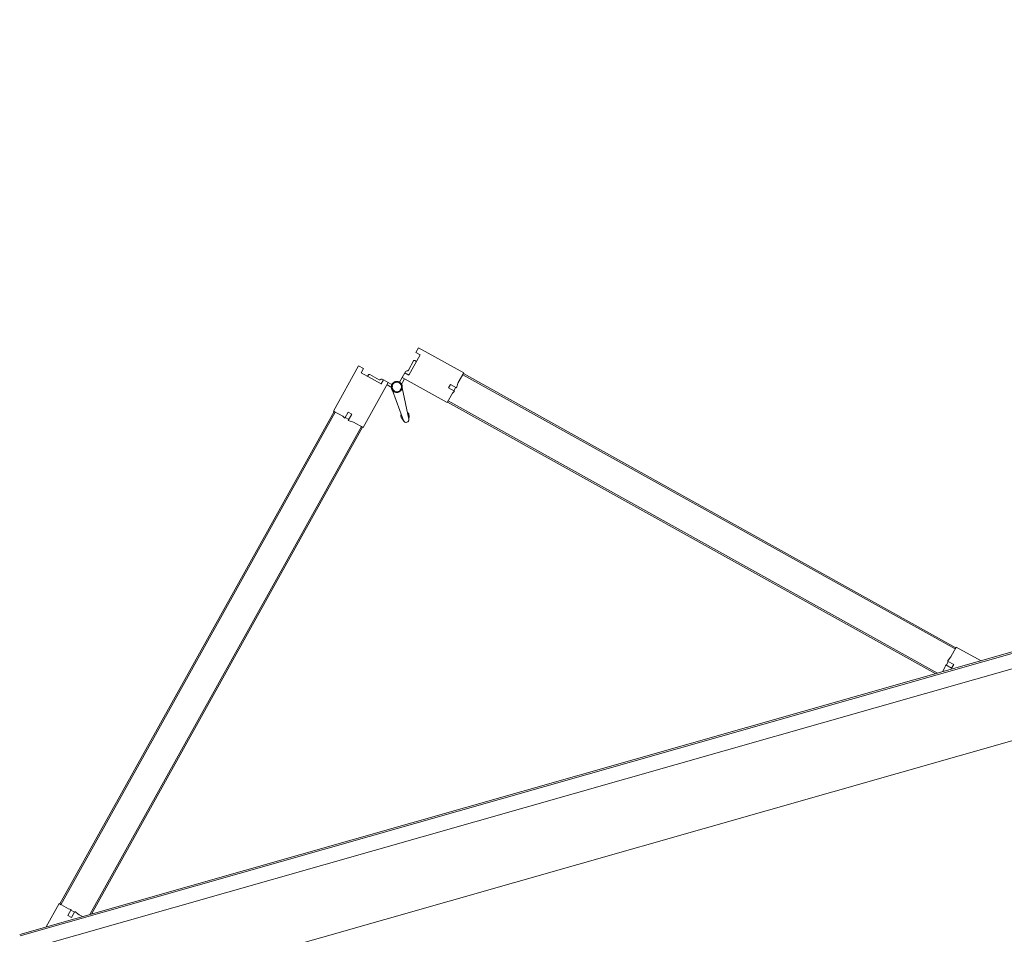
# Model space of a CAD drawing. Header units: millimetres. Extents: x 1512 to 2105, y 794 to 1149.
# Tile 67 of 256: x 1736.71 to 1738.16, y 844.87 to 846.21. Entities that reach past the tile are written whole.
import ezdxf

# ---------------------------------------------------------------- set-up
doc = ezdxf.new("R2010")
doc.units = ezdxf.units.MM
doc.layers.add('A-DOOR', color=31, linetype='Continuous', lineweight=9)

# ---------------------------------------------------------------- blocks, each defined once
blk = doc.blocks.new('5-panel_Bi-fold_external_door_10806 - Type 1-V6-اول')
at = {"layer": 'A-DOOR'}
for p, q in [((-1.6227, 0.7434), (-1.6764, 0.6897)), ((-1.617, 0.7378), (-1.6227, 0.7434)), ((-1.5305, 0.7449), (-1.5362, 0.7393)), ((-1.5362, 0.7393), (-1.5312, 0.7343)), ((-1.4768, 0.6912), (-1.5305, 0.7449)), ((-1.6219, 0.7328), (-1.617, 0.7378)), ((-1.5979, 0.7088), (-1.6219, 0.7328)), ((-1.6124, 0.7268), (-1.6142, 0.7251)), ((-1.6124, 0.7268), (-1.6142, 0.7251)), ((-1.6124, 0.7268), (-1.6142, 0.7251)), ((-1.5992, 0.7157), (-1.6103, 0.7268)), ((-1.5312, 0.7343), (-1.5553, 0.7103)), ((-1.5429, 0.7284), (-1.554, 0.7173)), ((-1.539, 0.7266), (-1.5407, 0.7284)), ((-1.539, 0.7266), (-1.5407, 0.7284)), ((-1.539, 0.7266), (-1.5407, 0.7284)), ((-1.593, 0.7137), (-1.5979, 0.7088)), ((-1.5931, 0.7136), (-1.5946, 0.715)), ((-1.5873, 0.7081), (-1.593, 0.7137)), ((-1.5602, 0.7153), (-1.5659, 0.7096)), ((-1.5659, 0.7096), (-1.5121, 0.6558)), ((-1.5553, 0.7103), (-1.5602, 0.7153)), ((-1.5586, 0.7165), (-1.56, 0.7151)), ((-1.641, 0.6543), (-1.5873, 0.7081)), ((-1.5901, 0.7052), (-1.5858, 0.701)), ((-1.5821, 0.7025), (-1.5875, 0.7079)), ((-1.5657, 0.7094), (-1.5713, 0.7039)), ((-1.5706, 0.7031), (-1.5708, 0.7033)), ((-1.5706, 0.7031), (-1.5708, 0.7033)), ((-1.5706, 0.7031), (-1.5708, 0.7033)), ((-1.5706, 0.7031), (-1.5708, 0.7033)), ((-1.5706, 0.7031), (-1.5708, 0.7033)), ((-1.5706, 0.7031), (-1.5708, 0.7033)), ((-1.5706, 0.7031), (-1.5708, 0.7033)), ((-1.5706, 0.7031), (-1.5708, 0.7033)), ((-1.5706, 0.7031), (-1.5708, 0.7033)), ((-1.5673, 0.7025), (-1.5631, 0.7068)), ((-1.6757, 0.689), (-2.262, 0.1027)), ((-1.6743, 0.6876), (-2.2606, 0.1012)), ((-1.6764, 0.6897), (-1.6652, 0.6785)), ((-1.6757, 0.689), (-1.6743, 0.6876)), ((-1.6632, 0.675), (-1.6561, 0.6821)), ((-1.6561, 0.6821), (-1.6518, 0.6779)), ((-1.5844, 0.695), (-1.5811, 0.648)), ((-1.5731, 0.648), (-1.5698, 0.695)), ((-1.4883, 0.6797), (-1.4768, 0.6912)), ((-1.4789, 0.6891), (-1.4775, 0.6905)), ((-1.4789, 0.6891), (-0.8926, 0.1027)), ((-1.4775, 0.6905), (-0.8912, 0.1042)), ((-1.6652, 0.6785), (-1.6632, 0.675)), ((-1.6624, 0.6757), (-1.6582, 0.6715)), ((-1.6518, 0.6779), (-1.6592, 0.6705)), ((-1.6592, 0.6705), (-1.6526, 0.6659)), ((-1.5121, 0.6558), (-1.501, 0.667)), ((-1.5045, 0.6762), (-1.5003, 0.6804)), ((-1.4974, 0.6691), (-1.5045, 0.6762)), ((-1.501, 0.667), (-1.4974, 0.6691)), ((-1.5003, 0.6804), (-1.493, 0.6731)), ((-1.4982, 0.6698), (-1.4939, 0.6741)), ((-1.493, 0.6731), (-1.4883, 0.6797)), ((-1.6432, 0.6565), (-2.2239, 0.0757)), ((-1.6417, 0.655), (-2.2211, 0.0757)), ((-1.6526, 0.6659), (-1.641, 0.6543)), ((-1.6432, 0.6565), (-1.6417, 0.655)), ((-1.5827, 0.6523), (-1.5809, 0.647)), ((-1.5827, 0.6523), (-1.5811, 0.648)), ((-1.5809, 0.647), (-1.5827, 0.6523)), ((-1.5733, 0.647), (-1.5714, 0.6523)), ((-1.5714, 0.6523), (-1.5733, 0.647)), ((-1.5714, 0.6523), (-1.5731, 0.648)), ((-1.5114, 0.6566), (-1.51, 0.658)), ((-1.5114, 0.6566), (-0.9303, 0.0755)), ((-1.51, 0.658), (-0.9275, 0.0755)), ((-1.5809, 0.647), (-1.581, 0.6474)), ((-1.5733, 0.647), (-1.5732, 0.6474)), ((-2.2627, 0.1034), (-2.2904, 0.0757)), ((-2.2516, 0.0922), (-2.2627, 0.1034)), ((-2.2606, 0.1012), (-2.262, 0.1027)), ((-0.8905, 0.1049), (-0.902, 0.0933)), ((-0.8912, 0.1042), (-0.8926, 0.1027)), ((-0.861, 0.0755), (-0.8905, 0.1049)), ((-2.2551, 0.083), (-2.248, 0.0901)), ((-2.248, 0.0901), (-2.2516, 0.0922)), ((-2.2445, 0.0851), (-2.2488, 0.0894)), ((-0.9076, 0.0877), (-0.9118, 0.0835)), ((-0.902, 0.0933), (-0.9086, 0.0887)), ((-0.9086, 0.0887), (-0.9012, 0.0814)), ((2.581, 0.0759), (-2.331, 0.0759)), ((2.581, 0.0737), (-2.331, 0.0737)), ((-2.2509, 0.0788), (-2.2551, 0.083)), ((-2.2435, 0.0861), (-2.2509, 0.0788)), ((-2.2389, 0.0796), (-2.2435, 0.0861)), ((-2.2351, 0.0757), (-2.2389, 0.0796)), ((-0.9147, 0.0807), (-0.9199, 0.0755)), ((-0.9126, 0.0842), (-0.9147, 0.0807)), ((-0.9055, 0.0771), (-0.9126, 0.0842)), ((-0.9012, 0.0814), (-0.9055, 0.0771)), ((-2.331, 0.0516), (2.581, 0.0516)), ((-2.331, -0.05), (2.581, -0.05))]:
    blk.add_line(p, q, dxfattribs=at)
at = {"layer": 'A-DOOR', "flags": 128}
for points in [[(-1.5771, 0.7063), (-1.5774, 0.7063), (-1.5777, 0.7063), (-1.578, 0.7063), (-1.5784, 0.7062), (-1.5787, 0.7062), (-1.579, 0.7061), (-1.5793, 0.706), (-1.5796, 0.7059), (-1.5799, 0.7058), (-1.5802, 0.7057), (-1.5805, 0.7056), (-1.5808, 0.7054), (-1.5811, 0.7053), (-1.5813, 0.7051), (-1.5816, 0.7049), (-1.5819, 0.7048), (-1.5821, 0.7046), (-1.5824, 0.7044), (-1.5826, 0.7041), (-1.5828, 0.7039), (-1.583, 0.7037), (-1.5832, 0.7034), (-1.5834, 0.7032), (-1.5836, 0.7029), (-1.5838, 0.7027), (-1.584, 0.7024), (-1.5841, 0.7021), (-1.5843, 0.7018), (-1.5844, 0.7015), (-1.5845, 0.7012), (-1.5846, 0.7009), (-1.5847, 0.7006), (-1.5848, 0.7003), (-1.5849, 0.7), (-1.585, 0.6997), (-1.585, 0.6994), (-1.585, 0.6991), (-1.5851, 0.6987), (-1.5851, 0.6984), (-1.5851, 0.6981), (-1.5851, 0.6978), (-1.585, 0.6975), (-1.585, 0.6972), (-1.5849, 0.6968), (-1.5849, 0.6965), (-1.5848, 0.6962), (-1.5847, 0.6959), (-1.5846, 0.6956), (-1.5845, 0.6953), (-1.5844, 0.695), (-1.5842, 0.6947), (-1.5841, 0.6944), (-1.5839, 0.6942), (-1.5837, 0.6939), (-1.5836, 0.6936), (-1.5834, 0.6934), (-1.5832, 0.6931), (-1.5829, 0.6929), (-1.5827, 0.6927), (-1.5825, 0.6924), (-1.5822, 0.6922), (-1.582, 0.692), (-1.5817, 0.6918), (-1.5815, 0.6917), (-1.5812, 0.6915), (-1.5809, 0.6913), (-1.5806, 0.6912), (-1.5804, 0.691), (-1.5801, 0.6909), (-1.5798, 0.6908), (-1.5795, 0.6907), (-1.5792, 0.6906), (-1.5788, 0.6905), (-1.5785, 0.6905), (-1.5782, 0.6904), (-1.5779, 0.6904), (-1.5776, 0.6904), (-1.5773, 0.6903), (-1.5771, 0.6903)], [(-1.5846, 0.7009), (-1.5847, 0.7006), (-1.5848, 0.7003), (-1.5849, 0.7), (-1.585, 0.6997), (-1.585, 0.6994), (-1.585, 0.6991), (-1.5851, 0.6987), (-1.5851, 0.6984), (-1.5851, 0.6981), (-1.5851, 0.6978), (-1.585, 0.6975), (-1.585, 0.6972), (-1.5849, 0.6968), (-1.5849, 0.6965), (-1.5848, 0.6962), (-1.5847, 0.6959), (-1.5846, 0.6956), (-1.5845, 0.6953)], [(-1.5846, 0.7009), (-1.5847, 0.7006), (-1.5848, 0.7003), (-1.5849, 0.7), (-1.585, 0.6997), (-1.585, 0.6994), (-1.585, 0.6991), (-1.5851, 0.6987), (-1.5851, 0.6984), (-1.5851, 0.6981), (-1.5851, 0.6978), (-1.585, 0.6975), (-1.585, 0.6972), (-1.5849, 0.6968), (-1.5849, 0.6965), (-1.5848, 0.6962), (-1.5847, 0.6959), (-1.5846, 0.6956), (-1.5845, 0.6953)], [(-1.5846, 0.7009), (-1.5847, 0.7006), (-1.5848, 0.7003), (-1.5849, 0.7), (-1.585, 0.6997), (-1.585, 0.6994), (-1.585, 0.6991), (-1.5851, 0.6987), (-1.5851, 0.6984), (-1.5851, 0.6981), (-1.5851, 0.6978), (-1.585, 0.6975), (-1.585, 0.6972), (-1.5849, 0.6968), (-1.5849, 0.6965), (-1.5848, 0.6962), (-1.5847, 0.6959), (-1.5846, 0.6956), (-1.5845, 0.6953)], [(-1.5846, 0.7009), (-1.5847, 0.7006), (-1.5848, 0.7003), (-1.5849, 0.7), (-1.585, 0.6997), (-1.585, 0.6994), (-1.585, 0.6991), (-1.5851, 0.6987), (-1.5851, 0.6984), (-1.5851, 0.6981), (-1.5851, 0.6978), (-1.585, 0.6975), (-1.585, 0.6972), (-1.5849, 0.6968), (-1.5849, 0.6965), (-1.5848, 0.6962), (-1.5847, 0.6959), (-1.5846, 0.6956), (-1.5845, 0.6953)], [(-1.5846, 0.7009), (-1.5847, 0.7006), (-1.5848, 0.7003), (-1.5849, 0.7), (-1.585, 0.6997), (-1.585, 0.6994), (-1.585, 0.6991), (-1.5851, 0.6987), (-1.5851, 0.6984), (-1.5851, 0.6981), (-1.5851, 0.6978), (-1.585, 0.6975), (-1.585, 0.6972), (-1.5849, 0.6968), (-1.5849, 0.6965), (-1.5848, 0.6962), (-1.5847, 0.6959), (-1.5846, 0.6956), (-1.5845, 0.6953)], [(-1.5846, 0.7009), (-1.5847, 0.7006), (-1.5848, 0.7003), (-1.5849, 0.7), (-1.585, 0.6997), (-1.585, 0.6994), (-1.585, 0.6991), (-1.5851, 0.6987), (-1.5851, 0.6984), (-1.5851, 0.6981), (-1.5851, 0.6978), (-1.585, 0.6975), (-1.585, 0.6972), (-1.5849, 0.6968), (-1.5849, 0.6965), (-1.5848, 0.6962), (-1.5847, 0.6959), (-1.5846, 0.6956), (-1.5845, 0.6953), (-1.5844, 0.695), (-1.5842, 0.6947), (-1.5841, 0.6944), (-1.5839, 0.6942), (-1.5837, 0.6939), (-1.5836, 0.6936), (-1.5834, 0.6934), (-1.5832, 0.6931), (-1.5829, 0.6929), (-1.5827, 0.6927), (-1.5825, 0.6924), (-1.5822, 0.6922), (-1.582, 0.692), (-1.5817, 0.6918), (-1.5815, 0.6917), (-1.5812, 0.6915), (-1.5809, 0.6913), (-1.5806, 0.6912), (-1.5804, 0.691), (-1.5801, 0.6909), (-1.5798, 0.6908), (-1.5795, 0.6907), (-1.5792, 0.6906), (-1.5788, 0.6905), (-1.5785, 0.6905), (-1.5782, 0.6904), (-1.5779, 0.6904), (-1.5776, 0.6904), (-1.5773, 0.6903), (-1.5771, 0.6903)], [(-1.5846, 0.7009), (-1.5847, 0.7006), (-1.5848, 0.7003), (-1.5849, 0.7), (-1.585, 0.6997), (-1.585, 0.6994), (-1.585, 0.6991), (-1.5851, 0.6987), (-1.5851, 0.6984), (-1.5851, 0.6981), (-1.5851, 0.6978), (-1.585, 0.6975), (-1.585, 0.6972), (-1.5849, 0.6968), (-1.5849, 0.6965), (-1.5848, 0.6962), (-1.5847, 0.6959), (-1.5846, 0.6956), (-1.5845, 0.6953), (-1.5844, 0.695), (-1.5842, 0.6947), (-1.5841, 0.6944), (-1.5839, 0.6942), (-1.5837, 0.6939), (-1.5836, 0.6936), (-1.5834, 0.6934), (-1.5832, 0.6931), (-1.5829, 0.6929), (-1.5827, 0.6927), (-1.5825, 0.6924), (-1.5822, 0.6922), (-1.582, 0.692), (-1.5817, 0.6918), (-1.5815, 0.6917), (-1.5812, 0.6915), (-1.5809, 0.6913), (-1.5806, 0.6912), (-1.5804, 0.691), (-1.5801, 0.6909), (-1.5798, 0.6908), (-1.5795, 0.6907), (-1.5792, 0.6906), (-1.5788, 0.6905), (-1.5785, 0.6905), (-1.5782, 0.6904), (-1.5779, 0.6904), (-1.5776, 0.6904), (-1.5773, 0.6903), (-1.5771, 0.6903)], [(-1.5846, 0.7009), (-1.5847, 0.7006), (-1.5848, 0.7003), (-1.5849, 0.7), (-1.585, 0.6997), (-1.585, 0.6994), (-1.585, 0.6991), (-1.5851, 0.6987), (-1.5851, 0.6984), (-1.5851, 0.6981), (-1.5851, 0.6978), (-1.585, 0.6975), (-1.585, 0.6972), (-1.5849, 0.6968), (-1.5849, 0.6965), (-1.5848, 0.6962), (-1.5847, 0.6959), (-1.5846, 0.6956), (-1.5845, 0.6953), (-1.5844, 0.695), (-1.5842, 0.6947), (-1.5841, 0.6944), (-1.5839, 0.6942), (-1.5837, 0.6939), (-1.5836, 0.6936), (-1.5834, 0.6934), (-1.5832, 0.6931), (-1.5829, 0.6929), (-1.5827, 0.6927), (-1.5825, 0.6924), (-1.5822, 0.6922), (-1.582, 0.692), (-1.5817, 0.6918), (-1.5815, 0.6917), (-1.5812, 0.6915), (-1.5809, 0.6913), (-1.5806, 0.6912), (-1.5804, 0.691), (-1.5801, 0.6909), (-1.5798, 0.6908), (-1.5795, 0.6907), (-1.5792, 0.6906), (-1.5788, 0.6905), (-1.5785, 0.6905), (-1.5782, 0.6904), (-1.5779, 0.6904), (-1.5776, 0.6904), (-1.5773, 0.6903), (-1.5771, 0.6903)], [(-1.5846, 0.7009), (-1.5847, 0.7006), (-1.5848, 0.7003), (-1.5849, 0.7), (-1.585, 0.6997), (-1.585, 0.6994), (-1.585, 0.6991), (-1.5851, 0.6987), (-1.5851, 0.6984), (-1.5851, 0.6981), (-1.5851, 0.6978), (-1.585, 0.6975), (-1.585, 0.6972), (-1.5849, 0.6968), (-1.5849, 0.6965), (-1.5848, 0.6962), (-1.5847, 0.6959), (-1.5846, 0.6956), (-1.5845, 0.6953), (-1.5844, 0.695), (-1.5842, 0.6947), (-1.5841, 0.6944), (-1.5839, 0.6942), (-1.5837, 0.6939), (-1.5836, 0.6936), (-1.5834, 0.6934), (-1.5832, 0.6931), (-1.5829, 0.6929), (-1.5827, 0.6927), (-1.5825, 0.6924), (-1.5822, 0.6922), (-1.582, 0.692), (-1.5817, 0.6918), (-1.5815, 0.6917), (-1.5812, 0.6915), (-1.5809, 0.6913), (-1.5806, 0.6912), (-1.5804, 0.691), (-1.5801, 0.6909), (-1.5798, 0.6908), (-1.5795, 0.6907), (-1.5792, 0.6906), (-1.5788, 0.6905), (-1.5785, 0.6905), (-1.5782, 0.6904), (-1.5779, 0.6904), (-1.5776, 0.6904), (-1.5773, 0.6903), (-1.5771, 0.6903)], [(-1.5846, 0.7009), (-1.5847, 0.7006), (-1.5848, 0.7003), (-1.5849, 0.7), (-1.585, 0.6997), (-1.585, 0.6994), (-1.585, 0.6991), (-1.5851, 0.6987), (-1.5851, 0.6984), (-1.5851, 0.6981), (-1.5851, 0.6978), (-1.585, 0.6975), (-1.585, 0.6972), (-1.5849, 0.6968), (-1.5849, 0.6965), (-1.5848, 0.6962), (-1.5847, 0.6959), (-1.5846, 0.6956), (-1.5845, 0.6953)], [(-1.5846, 0.7009), (-1.5847, 0.7006), (-1.5848, 0.7003), (-1.5849, 0.7), (-1.585, 0.6997), (-1.585, 0.6994), (-1.585, 0.6991), (-1.5851, 0.6987), (-1.5851, 0.6984), (-1.5851, 0.6981), (-1.5851, 0.6978), (-1.585, 0.6975), (-1.585, 0.6972), (-1.5849, 0.6968), (-1.5849, 0.6965), (-1.5848, 0.6962), (-1.5847, 0.6959), (-1.5846, 0.6956), (-1.5845, 0.6953)], [(-1.5846, 0.7009), (-1.5847, 0.7006), (-1.5848, 0.7003), (-1.5849, 0.7), (-1.585, 0.6997), (-1.585, 0.6994), (-1.585, 0.6991), (-1.5851, 0.6987), (-1.5851, 0.6984), (-1.5851, 0.6981), (-1.5851, 0.6978), (-1.585, 0.6975), (-1.585, 0.6972), (-1.5849, 0.6968), (-1.5849, 0.6965), (-1.5848, 0.6962), (-1.5847, 0.6959), (-1.5846, 0.6956), (-1.5845, 0.6953)], [(-1.5846, 0.7009), (-1.5847, 0.7006), (-1.5848, 0.7003), (-1.5849, 0.7), (-1.585, 0.6997), (-1.585, 0.6994), (-1.585, 0.6991), (-1.5851, 0.6987), (-1.5851, 0.6984), (-1.5851, 0.6981), (-1.5851, 0.6978), (-1.585, 0.6975), (-1.585, 0.6972), (-1.5849, 0.6968), (-1.5849, 0.6965), (-1.5848, 0.6962), (-1.5847, 0.6959), (-1.5846, 0.6956), (-1.5845, 0.6953)], [(-1.5774, 0.7063), (-1.5777, 0.7063), (-1.578, 0.7063), (-1.5784, 0.7062), (-1.5787, 0.7062), (-1.579, 0.7061), (-1.5793, 0.706), (-1.5796, 0.7059), (-1.5799, 0.7058), (-1.5802, 0.7057), (-1.5805, 0.7056), (-1.5808, 0.7054), (-1.5811, 0.7053), (-1.5813, 0.7051), (-1.5816, 0.7049), (-1.5819, 0.7048), (-1.5821, 0.7046), (-1.5824, 0.7044), (-1.5826, 0.7041), (-1.5828, 0.7039), (-1.583, 0.7037)], [(-1.5774, 0.7063), (-1.5777, 0.7063), (-1.578, 0.7063), (-1.5784, 0.7062), (-1.5787, 0.7062), (-1.579, 0.7061), (-1.5793, 0.706), (-1.5796, 0.7059), (-1.5799, 0.7058), (-1.5802, 0.7057), (-1.5805, 0.7056), (-1.5808, 0.7054), (-1.5811, 0.7053), (-1.5813, 0.7051), (-1.5816, 0.7049), (-1.5819, 0.7048), (-1.5821, 0.7046), (-1.5824, 0.7044), (-1.5826, 0.7041), (-1.5828, 0.7039), (-1.583, 0.7037)], [(-1.5774, 0.7063), (-1.5777, 0.7063), (-1.578, 0.7063), (-1.5784, 0.7062), (-1.5787, 0.7062), (-1.579, 0.7061), (-1.5793, 0.706), (-1.5796, 0.7059), (-1.5799, 0.7058), (-1.5802, 0.7057), (-1.5805, 0.7056), (-1.5808, 0.7054), (-1.5811, 0.7053), (-1.5813, 0.7051), (-1.5816, 0.7049), (-1.5819, 0.7048), (-1.5821, 0.7046), (-1.5824, 0.7044), (-1.5826, 0.7041), (-1.5828, 0.7039), (-1.583, 0.7037)], [(-1.5774, 0.7063), (-1.5777, 0.7063), (-1.578, 0.7063), (-1.5784, 0.7062), (-1.5787, 0.7062), (-1.579, 0.7061), (-1.5793, 0.706), (-1.5796, 0.7059), (-1.5799, 0.7058), (-1.5802, 0.7057), (-1.5805, 0.7056), (-1.5808, 0.7054), (-1.5811, 0.7053), (-1.5813, 0.7051), (-1.5816, 0.7049), (-1.5819, 0.7048), (-1.5821, 0.7046), (-1.5824, 0.7044), (-1.5826, 0.7041), (-1.5828, 0.7039), (-1.583, 0.7037)], [(-1.5774, 0.7063), (-1.5777, 0.7063), (-1.578, 0.7063), (-1.5784, 0.7062), (-1.5787, 0.7062), (-1.579, 0.7061), (-1.5793, 0.706), (-1.5796, 0.7059), (-1.5799, 0.7058), (-1.5802, 0.7057), (-1.5805, 0.7056), (-1.5808, 0.7054), (-1.5811, 0.7053), (-1.5813, 0.7051), (-1.5816, 0.7049), (-1.5819, 0.7048), (-1.5821, 0.7046), (-1.5824, 0.7044), (-1.5826, 0.7041), (-1.5828, 0.7039), (-1.583, 0.7037)], [(-1.5771, 0.7063), (-1.5774, 0.7063), (-1.5777, 0.7063), (-1.578, 0.7063), (-1.5784, 0.7062), (-1.5787, 0.7062), (-1.579, 0.7061), (-1.5793, 0.706), (-1.5796, 0.7059), (-1.5799, 0.7058), (-1.5802, 0.7057), (-1.5805, 0.7056), (-1.5808, 0.7054), (-1.5811, 0.7053), (-1.5813, 0.7051), (-1.5816, 0.7049), (-1.5819, 0.7048), (-1.5821, 0.7046), (-1.5824, 0.7044), (-1.5826, 0.7041), (-1.5828, 0.7039), (-1.583, 0.7037)], [(-1.5771, 0.7063), (-1.5774, 0.7063), (-1.5777, 0.7063), (-1.578, 0.7063), (-1.5784, 0.7062), (-1.5787, 0.7062), (-1.579, 0.7061), (-1.5793, 0.706), (-1.5796, 0.7059), (-1.5799, 0.7058), (-1.5802, 0.7057), (-1.5805, 0.7056), (-1.5808, 0.7054), (-1.5811, 0.7053), (-1.5813, 0.7051), (-1.5816, 0.7049), (-1.5819, 0.7048), (-1.5821, 0.7046), (-1.5824, 0.7044), (-1.5826, 0.7041), (-1.5828, 0.7039), (-1.583, 0.7037)], [(-1.5771, 0.7063), (-1.5774, 0.7063), (-1.5777, 0.7063), (-1.578, 0.7063), (-1.5784, 0.7062), (-1.5787, 0.7062), (-1.579, 0.7061), (-1.5793, 0.706), (-1.5796, 0.7059), (-1.5799, 0.7058), (-1.5802, 0.7057), (-1.5805, 0.7056), (-1.5808, 0.7054), (-1.5811, 0.7053), (-1.5813, 0.7051), (-1.5816, 0.7049), (-1.5819, 0.7048), (-1.5821, 0.7046), (-1.5824, 0.7044), (-1.5826, 0.7041), (-1.5828, 0.7039), (-1.583, 0.7037)], [(-1.5771, 0.7063), (-1.5774, 0.7063), (-1.5777, 0.7063), (-1.578, 0.7063), (-1.5784, 0.7062), (-1.5787, 0.7062), (-1.579, 0.7061), (-1.5793, 0.706), (-1.5796, 0.7059), (-1.5799, 0.7058), (-1.5802, 0.7057), (-1.5805, 0.7056), (-1.5808, 0.7054), (-1.5811, 0.7053), (-1.5813, 0.7051), (-1.5816, 0.7049), (-1.5819, 0.7048), (-1.5821, 0.7046), (-1.5824, 0.7044), (-1.5826, 0.7041), (-1.5828, 0.7039), (-1.583, 0.7037)], [(-1.5774, 0.7063), (-1.5777, 0.7063), (-1.578, 0.7063), (-1.5784, 0.7062), (-1.5787, 0.7062), (-1.579, 0.7061), (-1.5793, 0.706), (-1.5796, 0.7059), (-1.5799, 0.7058), (-1.5802, 0.7057), (-1.5805, 0.7056), (-1.5808, 0.7054), (-1.5811, 0.7053), (-1.5813, 0.7051), (-1.5816, 0.7049), (-1.5819, 0.7048), (-1.5821, 0.7046), (-1.5824, 0.7044), (-1.5826, 0.7041), (-1.5828, 0.7039), (-1.583, 0.7037)], [(-1.5774, 0.7063), (-1.5777, 0.7063), (-1.578, 0.7063), (-1.5784, 0.7062), (-1.5787, 0.7062), (-1.579, 0.7061), (-1.5793, 0.706), (-1.5796, 0.7059), (-1.5799, 0.7058), (-1.5802, 0.7057), (-1.5805, 0.7056), (-1.5808, 0.7054), (-1.5811, 0.7053), (-1.5813, 0.7051), (-1.5816, 0.7049), (-1.5819, 0.7048), (-1.5821, 0.7046), (-1.5824, 0.7044), (-1.5826, 0.7041), (-1.5828, 0.7039), (-1.583, 0.7037)], [(-1.5774, 0.7063), (-1.5777, 0.7063), (-1.578, 0.7063), (-1.5784, 0.7062), (-1.5787, 0.7062), (-1.579, 0.7061), (-1.5793, 0.706), (-1.5796, 0.7059), (-1.5799, 0.7058), (-1.5802, 0.7057), (-1.5805, 0.7056), (-1.5808, 0.7054), (-1.5811, 0.7053), (-1.5813, 0.7051), (-1.5816, 0.7049), (-1.5819, 0.7048), (-1.5821, 0.7046), (-1.5824, 0.7044), (-1.5826, 0.7041), (-1.5828, 0.7039), (-1.583, 0.7037)], [(-1.5774, 0.7063), (-1.5777, 0.7063), (-1.578, 0.7063), (-1.5784, 0.7062), (-1.5787, 0.7062), (-1.579, 0.7061), (-1.5793, 0.706), (-1.5796, 0.7059), (-1.5799, 0.7058), (-1.5802, 0.7057), (-1.5805, 0.7056), (-1.5808, 0.7054), (-1.5811, 0.7053), (-1.5813, 0.7051), (-1.5816, 0.7049), (-1.5819, 0.7048), (-1.5821, 0.7046), (-1.5824, 0.7044), (-1.5826, 0.7041), (-1.5828, 0.7039), (-1.583, 0.7037)], [(-1.5712, 0.7038), (-1.5714, 0.704), (-1.5717, 0.7042), (-1.5719, 0.7045), (-1.5722, 0.7047), (-1.5724, 0.7048), (-1.5727, 0.705), (-1.573, 0.7052), (-1.5732, 0.7054), (-1.5735, 0.7055), (-1.5738, 0.7056), (-1.5741, 0.7058), (-1.5744, 0.7059), (-1.5747, 0.706), (-1.575, 0.7061), (-1.5753, 0.7061), (-1.5756, 0.7062), (-1.576, 0.7063), (-1.5763, 0.7063), (-1.5766, 0.7063), (-1.5769, 0.7063), (-1.5771, 0.7063)], [(-1.5771, 0.6903), (-1.5768, 0.6903), (-1.5764, 0.6904), (-1.5761, 0.6904), (-1.5758, 0.6904), (-1.5755, 0.6905), (-1.5752, 0.6906), (-1.5749, 0.6907), (-1.5746, 0.6907), (-1.5743, 0.6909), (-1.574, 0.691), (-1.5737, 0.6911), (-1.5734, 0.6912), (-1.5731, 0.6914), (-1.5728, 0.6916), (-1.5726, 0.6917), (-1.5723, 0.6919), (-1.5721, 0.6921), (-1.5718, 0.6923), (-1.5716, 0.6925), (-1.5713, 0.6928), (-1.5711, 0.693), (-1.5709, 0.6932), (-1.5707, 0.6935), (-1.5705, 0.6938), (-1.5704, 0.694), (-1.5702, 0.6943), (-1.57, 0.6946), (-1.5699, 0.6949), (-1.5697, 0.6951), (-1.5696, 0.6954), (-1.5695, 0.6957), (-1.5694, 0.696), (-1.5693, 0.6964), (-1.5693, 0.6967), (-1.5692, 0.697), (-1.5692, 0.6973), (-1.5691, 0.6976), (-1.5691, 0.6979), (-1.5691, 0.6983), (-1.5691, 0.6986), (-1.5691, 0.6989), (-1.5691, 0.6992), (-1.5692, 0.6995), (-1.5692, 0.6998), (-1.5693, 0.7002), (-1.5694, 0.7005), (-1.5695, 0.7008), (-1.5696, 0.7011), (-1.5697, 0.7014), (-1.5698, 0.7017), (-1.5699, 0.702), (-1.5701, 0.7022), (-1.5703, 0.7025), (-1.5704, 0.7028), (-1.5706, 0.7031), (-1.5708, 0.7033), (-1.571, 0.7036), (-1.5712, 0.7038), (-1.5714, 0.704), (-1.5717, 0.7042), (-1.5719, 0.7045), (-1.5722, 0.7047), (-1.5724, 0.7048), (-1.5727, 0.705), (-1.573, 0.7052), (-1.5732, 0.7054), (-1.5735, 0.7055), (-1.5738, 0.7056), (-1.5741, 0.7058), (-1.5744, 0.7059), (-1.5747, 0.706), (-1.575, 0.7061), (-1.5753, 0.7061), (-1.5756, 0.7062), (-1.576, 0.7063), (-1.5763, 0.7063), (-1.5766, 0.7063), (-1.5769, 0.7063), (-1.5771, 0.7063)], [(-1.5712, 0.7038), (-1.5714, 0.704), (-1.5717, 0.7042), (-1.5719, 0.7045), (-1.5722, 0.7047), (-1.5724, 0.7048), (-1.5727, 0.705), (-1.573, 0.7052), (-1.5732, 0.7054), (-1.5735, 0.7055), (-1.5738, 0.7056), (-1.5741, 0.7058), (-1.5744, 0.7059), (-1.5747, 0.706), (-1.575, 0.7061), (-1.5753, 0.7061), (-1.5756, 0.7062), (-1.576, 0.7063), (-1.5763, 0.7063), (-1.5766, 0.7063), (-1.5769, 0.7063), (-1.5771, 0.7063)], [(-1.5712, 0.7038), (-1.5714, 0.704), (-1.5717, 0.7042), (-1.5719, 0.7045), (-1.5722, 0.7047), (-1.5724, 0.7048), (-1.5727, 0.705), (-1.573, 0.7052), (-1.5732, 0.7054), (-1.5735, 0.7055), (-1.5738, 0.7056), (-1.5741, 0.7058), (-1.5744, 0.7059), (-1.5747, 0.706), (-1.575, 0.7061), (-1.5753, 0.7061), (-1.5756, 0.7062), (-1.576, 0.7063), (-1.5763, 0.7063), (-1.5766, 0.7063), (-1.5769, 0.7063), (-1.5771, 0.7063)], [(-1.5712, 0.7038), (-1.5714, 0.704), (-1.5717, 0.7042), (-1.5719, 0.7045), (-1.5722, 0.7047), (-1.5724, 0.7048), (-1.5727, 0.705), (-1.573, 0.7052), (-1.5732, 0.7054), (-1.5735, 0.7055), (-1.5738, 0.7056), (-1.5741, 0.7058), (-1.5744, 0.7059), (-1.5747, 0.706), (-1.575, 0.7061), (-1.5753, 0.7061), (-1.5756, 0.7062), (-1.576, 0.7063), (-1.5763, 0.7063), (-1.5766, 0.7063), (-1.5769, 0.7063), (-1.5771, 0.7063)], [(-1.5771, 0.6903), (-1.5768, 0.6903), (-1.5764, 0.6904), (-1.5761, 0.6904), (-1.5758, 0.6904), (-1.5755, 0.6905), (-1.5752, 0.6906), (-1.5749, 0.6907), (-1.5746, 0.6907), (-1.5743, 0.6909), (-1.574, 0.691), (-1.5737, 0.6911), (-1.5734, 0.6912), (-1.5731, 0.6914), (-1.5728, 0.6916), (-1.5726, 0.6917), (-1.5723, 0.6919), (-1.5721, 0.6921), (-1.5718, 0.6923), (-1.5716, 0.6925), (-1.5713, 0.6928), (-1.5711, 0.693), (-1.5709, 0.6932), (-1.5707, 0.6935), (-1.5705, 0.6938), (-1.5704, 0.694), (-1.5702, 0.6943), (-1.57, 0.6946), (-1.5699, 0.6949), (-1.5697, 0.6951), (-1.5696, 0.6954), (-1.5695, 0.6957), (-1.5694, 0.696), (-1.5693, 0.6964), (-1.5693, 0.6967), (-1.5692, 0.697), (-1.5692, 0.6973), (-1.5691, 0.6976), (-1.5691, 0.6979), (-1.5691, 0.6983), (-1.5691, 0.6986), (-1.5691, 0.6989), (-1.5691, 0.6992), (-1.5692, 0.6995), (-1.5692, 0.6998), (-1.5693, 0.7002), (-1.5694, 0.7005), (-1.5695, 0.7008), (-1.5696, 0.7011), (-1.5697, 0.7014), (-1.5698, 0.7017), (-1.5699, 0.702), (-1.5701, 0.7022), (-1.5703, 0.7025), (-1.5704, 0.7028), (-1.5706, 0.7031), (-1.5708, 0.7033)], [(-1.5771, 0.6903), (-1.5768, 0.6903), (-1.5764, 0.6904), (-1.5761, 0.6904), (-1.5758, 0.6904), (-1.5755, 0.6905), (-1.5752, 0.6906), (-1.5749, 0.6907), (-1.5746, 0.6907), (-1.5743, 0.6909), (-1.574, 0.691), (-1.5737, 0.6911), (-1.5734, 0.6912), (-1.5731, 0.6914), (-1.5728, 0.6916), (-1.5726, 0.6917), (-1.5723, 0.6919), (-1.5721, 0.6921), (-1.5718, 0.6923), (-1.5716, 0.6925), (-1.5713, 0.6928), (-1.5711, 0.693), (-1.5709, 0.6932), (-1.5707, 0.6935), (-1.5705, 0.6938), (-1.5704, 0.694), (-1.5702, 0.6943), (-1.57, 0.6946), (-1.5699, 0.6949), (-1.5697, 0.6951), (-1.5696, 0.6954), (-1.5695, 0.6957), (-1.5694, 0.696), (-1.5693, 0.6964), (-1.5693, 0.6967), (-1.5692, 0.697), (-1.5692, 0.6973), (-1.5691, 0.6976), (-1.5691, 0.6979), (-1.5691, 0.6983), (-1.5691, 0.6986), (-1.5691, 0.6989), (-1.5691, 0.6992), (-1.5692, 0.6995), (-1.5692, 0.6998), (-1.5693, 0.7002), (-1.5694, 0.7005), (-1.5695, 0.7008), (-1.5696, 0.7011), (-1.5697, 0.7014), (-1.5698, 0.7017), (-1.5699, 0.702), (-1.5701, 0.7022), (-1.5703, 0.7025), (-1.5704, 0.7028), (-1.5706, 0.7031), (-1.5708, 0.7033)], [(-1.5771, 0.6903), (-1.5768, 0.6903), (-1.5764, 0.6904), (-1.5761, 0.6904), (-1.5758, 0.6904), (-1.5755, 0.6905), (-1.5752, 0.6906), (-1.5749, 0.6907), (-1.5746, 0.6907), (-1.5743, 0.6909), (-1.574, 0.691), (-1.5737, 0.6911), (-1.5734, 0.6912), (-1.5731, 0.6914), (-1.5728, 0.6916), (-1.5726, 0.6917), (-1.5723, 0.6919), (-1.5721, 0.6921), (-1.5718, 0.6923), (-1.5716, 0.6925), (-1.5713, 0.6928), (-1.5711, 0.693), (-1.5709, 0.6932), (-1.5707, 0.6935), (-1.5705, 0.6938), (-1.5704, 0.694), (-1.5702, 0.6943), (-1.57, 0.6946), (-1.5699, 0.6949), (-1.5697, 0.6951), (-1.5696, 0.6954), (-1.5695, 0.6957), (-1.5694, 0.696), (-1.5693, 0.6964), (-1.5693, 0.6967), (-1.5692, 0.697), (-1.5692, 0.6973), (-1.5691, 0.6976), (-1.5691, 0.6979), (-1.5691, 0.6983), (-1.5691, 0.6986), (-1.5691, 0.6989), (-1.5691, 0.6992), (-1.5692, 0.6995), (-1.5692, 0.6998), (-1.5693, 0.7002), (-1.5694, 0.7005), (-1.5695, 0.7008), (-1.5696, 0.7011), (-1.5697, 0.7014), (-1.5698, 0.7017), (-1.5699, 0.702), (-1.5701, 0.7022), (-1.5703, 0.7025), (-1.5704, 0.7028), (-1.5706, 0.7031), (-1.5708, 0.7033)], [(-1.5771, 0.6903), (-1.5768, 0.6903), (-1.5764, 0.6904), (-1.5761, 0.6904), (-1.5758, 0.6904), (-1.5755, 0.6905), (-1.5752, 0.6906), (-1.5749, 0.6907), (-1.5746, 0.6907), (-1.5743, 0.6909), (-1.574, 0.691), (-1.5737, 0.6911), (-1.5734, 0.6912), (-1.5731, 0.6914), (-1.5728, 0.6916), (-1.5726, 0.6917), (-1.5723, 0.6919), (-1.5721, 0.6921), (-1.5718, 0.6923), (-1.5716, 0.6925), (-1.5713, 0.6928), (-1.5711, 0.693), (-1.5709, 0.6932), (-1.5707, 0.6935), (-1.5705, 0.6938), (-1.5704, 0.694), (-1.5702, 0.6943), (-1.57, 0.6946), (-1.5699, 0.6949), (-1.5697, 0.6951), (-1.5696, 0.6954), (-1.5695, 0.6957), (-1.5694, 0.696), (-1.5693, 0.6964), (-1.5693, 0.6967), (-1.5692, 0.697), (-1.5692, 0.6973), (-1.5691, 0.6976), (-1.5691, 0.6979), (-1.5691, 0.6983), (-1.5691, 0.6986), (-1.5691, 0.6989), (-1.5691, 0.6992), (-1.5692, 0.6995), (-1.5692, 0.6998), (-1.5693, 0.7002), (-1.5694, 0.7005), (-1.5695, 0.7008), (-1.5696, 0.7011), (-1.5697, 0.7014), (-1.5698, 0.7017), (-1.5699, 0.702), (-1.5701, 0.7022), (-1.5703, 0.7025), (-1.5704, 0.7028), (-1.5706, 0.7031), (-1.5708, 0.7033)], [(-1.5712, 0.7038), (-1.5714, 0.704), (-1.5717, 0.7042), (-1.5719, 0.7045), (-1.5722, 0.7047), (-1.5724, 0.7048), (-1.5727, 0.705), (-1.573, 0.7052), (-1.5732, 0.7054), (-1.5735, 0.7055), (-1.5738, 0.7056), (-1.5741, 0.7058), (-1.5744, 0.7059), (-1.5747, 0.706), (-1.575, 0.7061), (-1.5753, 0.7061), (-1.5756, 0.7062), (-1.576, 0.7063), (-1.5763, 0.7063), (-1.5766, 0.7063), (-1.5769, 0.7063)], [(-1.5712, 0.7038), (-1.5714, 0.704), (-1.5717, 0.7042), (-1.5719, 0.7045), (-1.5722, 0.7047), (-1.5724, 0.7048), (-1.5727, 0.705), (-1.573, 0.7052), (-1.5732, 0.7054), (-1.5735, 0.7055), (-1.5738, 0.7056), (-1.5741, 0.7058), (-1.5744, 0.7059), (-1.5747, 0.706), (-1.575, 0.7061), (-1.5753, 0.7061), (-1.5756, 0.7062), (-1.576, 0.7063), (-1.5763, 0.7063), (-1.5766, 0.7063), (-1.5769, 0.7063)], [(-1.5712, 0.7038), (-1.5714, 0.704), (-1.5717, 0.7042), (-1.5719, 0.7045), (-1.5722, 0.7047), (-1.5724, 0.7048), (-1.5727, 0.705), (-1.573, 0.7052), (-1.5732, 0.7054), (-1.5735, 0.7055), (-1.5738, 0.7056), (-1.5741, 0.7058), (-1.5744, 0.7059), (-1.5747, 0.706), (-1.575, 0.7061), (-1.5753, 0.7061), (-1.5756, 0.7062), (-1.576, 0.7063), (-1.5763, 0.7063), (-1.5766, 0.7063), (-1.5769, 0.7063)], [(-1.5712, 0.7038), (-1.5714, 0.704), (-1.5717, 0.7042), (-1.5719, 0.7045), (-1.5722, 0.7047), (-1.5724, 0.7048), (-1.5727, 0.705), (-1.573, 0.7052), (-1.5732, 0.7054), (-1.5735, 0.7055), (-1.5738, 0.7056), (-1.5741, 0.7058), (-1.5744, 0.7059), (-1.5747, 0.706), (-1.575, 0.7061), (-1.5753, 0.7061), (-1.5756, 0.7062), (-1.576, 0.7063), (-1.5763, 0.7063), (-1.5766, 0.7063), (-1.5769, 0.7063)], [(-1.5712, 0.7038), (-1.5714, 0.704), (-1.5717, 0.7042), (-1.5719, 0.7045), (-1.5722, 0.7047), (-1.5724, 0.7048), (-1.5727, 0.705), (-1.573, 0.7052), (-1.5732, 0.7054), (-1.5735, 0.7055), (-1.5738, 0.7056), (-1.5741, 0.7058), (-1.5744, 0.7059), (-1.5747, 0.706), (-1.575, 0.7061), (-1.5753, 0.7061), (-1.5756, 0.7062), (-1.576, 0.7063), (-1.5763, 0.7063), (-1.5766, 0.7063), (-1.5769, 0.7063)], [(-1.5712, 0.7038), (-1.5714, 0.704), (-1.5717, 0.7042), (-1.5719, 0.7045), (-1.5722, 0.7047), (-1.5724, 0.7048), (-1.5727, 0.705), (-1.573, 0.7052), (-1.5732, 0.7054), (-1.5735, 0.7055), (-1.5738, 0.7056), (-1.5741, 0.7058), (-1.5744, 0.7059), (-1.5747, 0.706), (-1.575, 0.7061), (-1.5753, 0.7061), (-1.5756, 0.7062), (-1.576, 0.7063), (-1.5763, 0.7063), (-1.5766, 0.7063), (-1.5769, 0.7063)], [(-1.5712, 0.7038), (-1.5714, 0.704), (-1.5717, 0.7042), (-1.5719, 0.7045), (-1.5722, 0.7047), (-1.5724, 0.7048), (-1.5727, 0.705), (-1.573, 0.7052), (-1.5732, 0.7054), (-1.5735, 0.7055), (-1.5738, 0.7056), (-1.5741, 0.7058), (-1.5744, 0.7059), (-1.5747, 0.706), (-1.575, 0.7061), (-1.5753, 0.7061), (-1.5756, 0.7062), (-1.576, 0.7063), (-1.5763, 0.7063), (-1.5766, 0.7063), (-1.5769, 0.7063)], [(-1.5712, 0.7038), (-1.5714, 0.704), (-1.5717, 0.7042), (-1.5719, 0.7045), (-1.5722, 0.7047), (-1.5724, 0.7048), (-1.5727, 0.705), (-1.573, 0.7052), (-1.5732, 0.7054), (-1.5735, 0.7055), (-1.5738, 0.7056), (-1.5741, 0.7058), (-1.5744, 0.7059), (-1.5747, 0.706), (-1.575, 0.7061), (-1.5753, 0.7061), (-1.5756, 0.7062), (-1.576, 0.7063), (-1.5763, 0.7063), (-1.5766, 0.7063), (-1.5769, 0.7063)], [(-1.5712, 0.7038), (-1.5714, 0.704), (-1.5717, 0.7042), (-1.5719, 0.7045), (-1.5722, 0.7047), (-1.5724, 0.7048), (-1.5727, 0.705), (-1.573, 0.7052), (-1.5732, 0.7054), (-1.5735, 0.7055), (-1.5738, 0.7056), (-1.5741, 0.7058), (-1.5744, 0.7059), (-1.5747, 0.706), (-1.575, 0.7061), (-1.5753, 0.7061), (-1.5756, 0.7062), (-1.576, 0.7063), (-1.5763, 0.7063), (-1.5766, 0.7063), (-1.5769, 0.7063)], [(-1.5696, 0.6954), (-1.5695, 0.6957), (-1.5694, 0.696), (-1.5693, 0.6964), (-1.5693, 0.6967), (-1.5692, 0.697), (-1.5692, 0.6973), (-1.5691, 0.6976), (-1.5691, 0.6979), (-1.5691, 0.6983), (-1.5691, 0.6986), (-1.5691, 0.6989), (-1.5691, 0.6992), (-1.5692, 0.6995), (-1.5692, 0.6998), (-1.5693, 0.7002), (-1.5694, 0.7005), (-1.5695, 0.7008), (-1.5696, 0.7011), (-1.5697, 0.7014), (-1.5698, 0.7017), (-1.5699, 0.702), (-1.5701, 0.7022)], [(-1.5696, 0.6954), (-1.5695, 0.6957), (-1.5694, 0.696), (-1.5693, 0.6964), (-1.5693, 0.6967), (-1.5692, 0.697), (-1.5692, 0.6973), (-1.5691, 0.6976), (-1.5691, 0.6979), (-1.5691, 0.6983), (-1.5691, 0.6986), (-1.5691, 0.6989), (-1.5691, 0.6992), (-1.5692, 0.6995), (-1.5692, 0.6998), (-1.5693, 0.7002), (-1.5694, 0.7005), (-1.5695, 0.7008), (-1.5696, 0.7011), (-1.5697, 0.7014), (-1.5698, 0.7017), (-1.5699, 0.702)], [(-1.5696, 0.6954), (-1.5695, 0.6957), (-1.5694, 0.696), (-1.5693, 0.6964), (-1.5693, 0.6967), (-1.5692, 0.697), (-1.5692, 0.6973), (-1.5691, 0.6976), (-1.5691, 0.6979), (-1.5691, 0.6983), (-1.5691, 0.6986), (-1.5691, 0.6989), (-1.5691, 0.6992), (-1.5692, 0.6995), (-1.5692, 0.6998), (-1.5693, 0.7002), (-1.5694, 0.7005), (-1.5695, 0.7008), (-1.5696, 0.7011), (-1.5697, 0.7014), (-1.5698, 0.7017), (-1.5699, 0.702)], [(-1.5696, 0.6954), (-1.5695, 0.6957), (-1.5694, 0.696), (-1.5693, 0.6964), (-1.5693, 0.6967), (-1.5692, 0.697), (-1.5692, 0.6973), (-1.5691, 0.6976), (-1.5691, 0.6979), (-1.5691, 0.6983), (-1.5691, 0.6986), (-1.5691, 0.6989), (-1.5691, 0.6992), (-1.5692, 0.6995), (-1.5692, 0.6998), (-1.5693, 0.7002), (-1.5694, 0.7005), (-1.5695, 0.7008), (-1.5696, 0.7011), (-1.5697, 0.7014), (-1.5698, 0.7017), (-1.5699, 0.702)], [(-1.5696, 0.6954), (-1.5695, 0.6957), (-1.5694, 0.696), (-1.5693, 0.6964), (-1.5693, 0.6967), (-1.5692, 0.697), (-1.5692, 0.6973), (-1.5691, 0.6976), (-1.5691, 0.6979), (-1.5691, 0.6983), (-1.5691, 0.6986), (-1.5691, 0.6989), (-1.5691, 0.6992), (-1.5692, 0.6995), (-1.5692, 0.6998), (-1.5693, 0.7002), (-1.5694, 0.7005), (-1.5695, 0.7008), (-1.5696, 0.7011), (-1.5697, 0.7014), (-1.5698, 0.7017), (-1.5699, 0.702)], [(-1.5696, 0.6954), (-1.5695, 0.6957), (-1.5694, 0.696), (-1.5693, 0.6964), (-1.5693, 0.6967), (-1.5692, 0.697), (-1.5692, 0.6973), (-1.5691, 0.6976), (-1.5691, 0.6979), (-1.5691, 0.6983), (-1.5691, 0.6986), (-1.5691, 0.6989), (-1.5691, 0.6992), (-1.5692, 0.6995), (-1.5692, 0.6998), (-1.5693, 0.7002), (-1.5694, 0.7005), (-1.5695, 0.7008), (-1.5696, 0.7011), (-1.5697, 0.7014), (-1.5698, 0.7017), (-1.5699, 0.702)], [(-1.5696, 0.6954), (-1.5695, 0.6957), (-1.5694, 0.696), (-1.5693, 0.6964), (-1.5693, 0.6967), (-1.5692, 0.697), (-1.5692, 0.6973), (-1.5691, 0.6976), (-1.5691, 0.6979), (-1.5691, 0.6983), (-1.5691, 0.6986), (-1.5691, 0.6989), (-1.5691, 0.6992), (-1.5692, 0.6995), (-1.5692, 0.6998), (-1.5693, 0.7002), (-1.5694, 0.7005), (-1.5695, 0.7008), (-1.5696, 0.7011), (-1.5697, 0.7014), (-1.5698, 0.7017), (-1.5699, 0.702)], [(-1.5696, 0.6954), (-1.5695, 0.6957), (-1.5694, 0.696), (-1.5693, 0.6964), (-1.5693, 0.6967), (-1.5692, 0.697), (-1.5692, 0.6973), (-1.5691, 0.6976), (-1.5691, 0.6979), (-1.5691, 0.6983), (-1.5691, 0.6986), (-1.5691, 0.6989), (-1.5691, 0.6992), (-1.5692, 0.6995), (-1.5692, 0.6998), (-1.5693, 0.7002), (-1.5694, 0.7005), (-1.5695, 0.7008), (-1.5696, 0.7011), (-1.5697, 0.7014), (-1.5698, 0.7017), (-1.5699, 0.702)], [(-1.5696, 0.6954), (-1.5695, 0.6957), (-1.5694, 0.696), (-1.5693, 0.6964), (-1.5693, 0.6967), (-1.5692, 0.697), (-1.5692, 0.6973), (-1.5691, 0.6976), (-1.5691, 0.6979), (-1.5691, 0.6983), (-1.5691, 0.6986), (-1.5691, 0.6989), (-1.5691, 0.6992), (-1.5692, 0.6995), (-1.5692, 0.6998), (-1.5693, 0.7002), (-1.5694, 0.7005), (-1.5695, 0.7008), (-1.5696, 0.7011), (-1.5697, 0.7014), (-1.5698, 0.7017), (-1.5699, 0.702)]]:
    blk.add_lwpolyline(points, dxfattribs=at)
at = {"layer": 'A-DOOR'}
for centre, radius, start, end in [((-1.6114, 0.7258), 0.0015, 45, 135), ((-1.6114, 0.7258), 0.0015, 45, 135), ((-1.6114, 0.7258), 0.0015, 45, 135), ((-1.5418, 0.7273), 0.0015, 45, 135), ((-1.5418, 0.7273), 0.0015, 45, 135), ((-1.5418, 0.7273), 0.0015, 45, 135), ((-1.5978, 0.7171), 0.002, 225, 296.79), ((-1.5978, 0.7171), 0.002, 239.358, 296.79), ((-1.5978, 0.7171), 0.002, 239.358, 296.79), ((-1.596, 0.7136), 0.002, 45, 116.79), ((-1.596, 0.7136), 0.002, 45, 102.432), ((-1.596, 0.7136), 0.002, 45, 102.432), ((-1.5572, 0.7151), 0.002, 63.21, 135), ((-1.5554, 0.7187), 0.002, 243.21, 315), ((-1.5554, 0.7187), 0.002, 243.21, 257.568), ((-1.5554, 0.7187), 0.002, 243.21, 257.568), ((-1.5553, 0.7117), 0.001, 255, 300), ((-1.5553, 0.7117), 0.001, 255, 300), ((-1.5553, 0.7117), 0.001, 255, 300), ((-1.5554, 0.7187), 0.002, 271.926, 315), ((-1.5554, 0.7187), 0.002, 271.926, 315), ((-1.5979, 0.7102), 0.001, 240, 285), ((-1.5979, 0.7102), 0.001, 240, 285), ((-1.5979, 0.7102), 0.001, 240, 285), ((-1.5901, 0.6967), 0.00601, 0.5847, 45), ((-1.5901, 0.6967), 0.00601, 15.3898, 45), ((-1.5901, 0.6967), 0.00601, 15.3898, 45), ((-1.5771, 0.6983), 0.00801, 154.9112, 204.3781), ((-1.5771, 0.6983), 0.008, 155.5174, 241.5911), ((-1.5771, 0.6983), 0.008, 155.5174, 167.5738), ((-1.5771, 0.6983), 0.007, 90, 270), ((-1.5771, 0.6983), 0.007, 150, 210), ((-1.5771, 0.6983), 0.007, 150, 210), ((-1.5771, 0.6983), 0.007, 150, 210), ((-1.5771, 0.6983), 0.007, 150, 210), ((-1.5761, 0.6969), 0.00801, 151.3888, 180.5847), ((-1.5771, 0.6983), 0.008, 118.4089, 140.6439), ((-1.5771, 0.6983), 0.00801, 117.8469, 138.6428), ((-1.5771, 0.6983), 0.00801, 73.9595, 106.0405), ((-1.5771, 0.6983), 0.008, 90, 105.2946), ((-1.5771, 0.6983), 0.008, 74.7054, 90), ((-1.5771, 0.6983), 0.007, 270, 90), ((-1.5771, 0.6983), 0.00801, 335.6219, 62.1531), ((-1.5771, 0.6983), 0.008, 298.4089, 61.5911), ((-1.5771, 0.6984), 0.00801, 359.4153, 43.2092), ((-1.5771, 0.6984), 0.00801, 359.4153, 43.2092), ((-1.5771, 0.6984), 0.00801, 359.4153, 43.2092), ((-1.5771, 0.6983), 0.007, 330, 30), ((-1.5771, 0.6983), 0.007, 330, 30), ((-1.5771, 0.6983), 0.007, 330, 30), ((-1.5771, 0.6983), 0.007, 330, 30), ((-1.5771, 0.6983), 0.008, 12.4262, 30), ((-1.5631, 0.6982), 0.00601, 135, 179.4153), ((-1.5631, 0.6982), 0.00601, 135, 179.4153), ((-1.5631, 0.6982), 0.00601, 135, 179.4153), ((-1.5771, 0.6983), 0.008, 254.7054, 270), ((-1.5771, 0.6983), 0.008, 270, 285.2946), ((-1.5771, 0.6543), 0.00601, 141.4622, 199.4712), ((-1.5771, 0.6543), 0.00601, 141.4622, 199.4712), ((-1.5771, 0.6543), 0.00601, 340.5288, 38.5378), ((-1.5771, 0.6543), 0.00601, 340.5288, 38.5378), ((-1.5771, 0.6483), 0.004, 184.014, 355.986), ((-1.5771, 0.6483), 0.004, 199.4712, 340.5288), ((-1.5771, 0.6483), 0.004, 199.4712, 340.5288)]:
    blk.add_arc(centre, radius, start, end, dxfattribs=at)

msp = doc.modelspace()

# ---------------------------------------------------------------- block references
at = {"layer": 'A-DOOR', "rotation": 15.89417014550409}
msp.add_blockref('5-panel_Bi-fold_external_door_10806 - Type 1-V6-اول', (1738.9732, 845.4315), dxfattribs=at)

doc.saveas('drawing.dxf')
